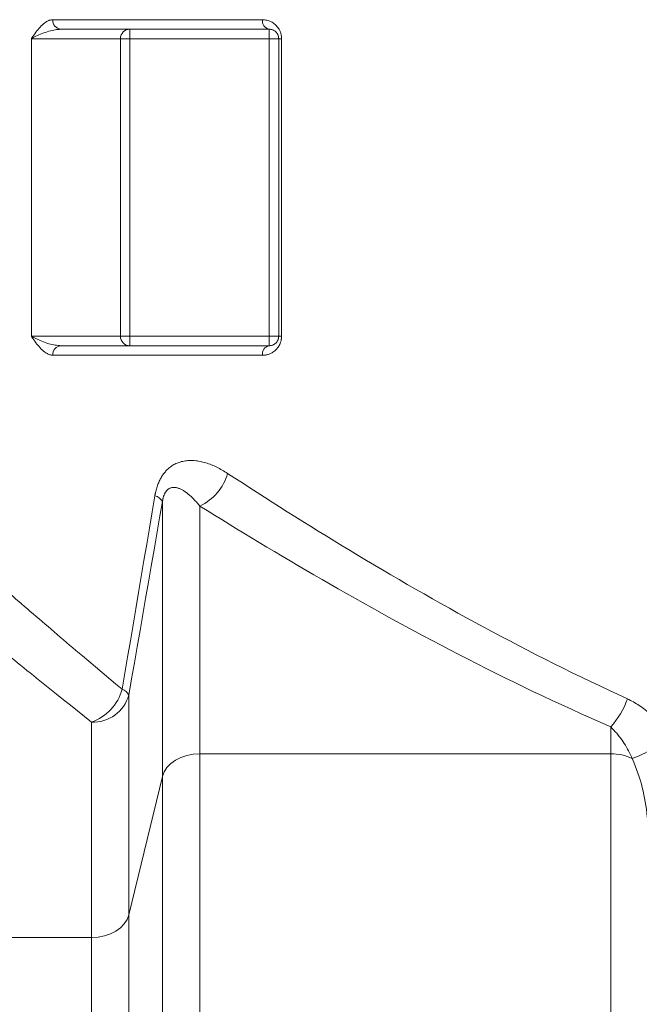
# Model space of a CAD drawing. Extents: x 193 to 943, y 26 to 526.
# Tile 223 of 256: x 398.77 to 403.67, y 117.83 to 125.6. Entities that reach past the tile are written whole.
import ezdxf

# ---------------------------------------------------------------- set-up
doc = ezdxf.new("R2010")
doc.units = 0
doc.layers.get('0').update_dxf_attribs({"lineweight": 25})
doc.layers.add('KG4_HLS_SYA', color=7, linetype='Continuous', lineweight=25)

# ---------------------------------------------------------------- blocks, each defined once
blk = doc.blocks.new('Spline-A069HWK87N', base_point=(400.7412, 123.029))
at = {"color": 0, "lineweight": -2}
for p, q in [((400.8139, 123.0854), (400.8141, 123.0864)), ((400.8141, 123.0864), (400.8144, 123.0875)), ((400.8144, 123.0875), (400.8146, 123.0886)), ((400.8146, 123.0886), (400.8148, 123.0896)), ((400.8148, 123.0896), (400.8152, 123.0919)), ((400.8152, 123.0919), (400.8155, 123.0943)), ((400.8155, 123.0943), (400.8157, 123.0967)), ((400.8157, 123.0967), (400.8159, 123.0991)), ((400.8159, 123.0991), (400.8161, 123.1015)), ((400.8161, 123.1015), (400.8162, 123.104)), ((400.7412, 123.029), (400.7469, 123.0297)), ((400.7469, 123.0297), (400.7525, 123.0305)), ((400.7525, 123.0305), (400.7582, 123.0315)), ((400.7582, 123.0315), (400.7638, 123.0329)), ((400.7638, 123.0329), (400.7694, 123.0347)), ((400.7694, 123.0347), (400.775, 123.037)), ((400.775, 123.037), (400.7786, 123.0389)), ((400.7786, 123.0389), (400.7822, 123.0411)), ((400.7822, 123.0411), (400.7858, 123.0435)), ((400.7858, 123.0435), (400.7893, 123.0463)), ((400.7893, 123.0463), (400.7928, 123.0495)), ((400.7928, 123.0495), (400.7962, 123.0529)), ((400.7962, 123.0529), (400.7984, 123.0555)), ((400.7984, 123.0555), (400.8006, 123.0582)), ((400.8006, 123.0582), (400.8028, 123.0611)), ((400.8028, 123.0611), (400.8048, 123.0642)), ((400.8048, 123.0642), (400.8068, 123.0676)), ((400.8068, 123.0676), (400.8087, 123.0712)), ((400.8087, 123.0712), (400.8095, 123.0731)), ((400.8095, 123.0731), (400.8104, 123.075)), ((400.8104, 123.075), (400.8112, 123.077)), ((400.8112, 123.077), (400.8119, 123.079)), ((400.8119, 123.079), (400.8127, 123.0812)), ((400.8127, 123.0812), (400.8133, 123.0834)), ((400.8133, 123.0834), (400.8136, 123.0844)), ((400.8136, 123.0844), (400.8139, 123.0854))]:
    blk.add_line(p, q, dxfattribs=at)
blk = doc.blocks.new('Spline-A069HWKA7N', base_point=(400.7412, 125.454))
at = {"color": 0, "lineweight": -2}
for p, q in [((400.7454, 125.5286), (400.7412, 125.529)), ((400.7496, 125.5281), (400.7454, 125.5286)), ((400.7538, 125.5275), (400.7496, 125.5281)), ((400.7579, 125.5268), (400.7538, 125.5275)), ((400.7621, 125.5259), (400.7579, 125.5268)), ((400.7663, 125.5246), (400.7621, 125.5259)), ((400.7705, 125.5231), (400.7663, 125.5246)), ((400.7748, 125.5211), (400.7705, 125.5231)), ((400.779, 125.5189), (400.7748, 125.5211)), ((400.7832, 125.5162), (400.779, 125.5189)), ((400.7873, 125.5131), (400.7832, 125.5162)), ((400.7914, 125.5097), (400.7873, 125.5131)), ((400.794, 125.5072), (400.7914, 125.5097)), ((400.7966, 125.5045), (400.794, 125.5072)), ((400.7992, 125.5016), (400.7966, 125.5045)), ((400.8017, 125.4984), (400.7992, 125.5016)), ((400.804, 125.4949), (400.8017, 125.4984)), ((400.8063, 125.4912), (400.804, 125.4949)), ((400.8077, 125.4886), (400.8063, 125.4912)), ((400.809, 125.4859), (400.8077, 125.4886)), ((400.8103, 125.4831), (400.809, 125.4859)), ((400.8115, 125.4802), (400.8103, 125.4831)), ((400.8126, 125.477), (400.8115, 125.4802)), ((400.8135, 125.4738), (400.8126, 125.477)), ((400.8139, 125.4726), (400.8135, 125.4738)), ((400.8142, 125.4714), (400.8139, 125.4726)), ((400.8145, 125.4701), (400.8142, 125.4714)), ((400.8147, 125.4689), (400.8145, 125.4701)), ((400.815, 125.4676), (400.8147, 125.4689)), ((400.8152, 125.4663), (400.815, 125.4676)), ((400.8155, 125.4643), (400.8152, 125.4663)), ((400.8157, 125.4623), (400.8155, 125.4643)), ((400.8158, 125.4602), (400.8157, 125.4623)), ((400.816, 125.4581), (400.8158, 125.4602)), ((400.8161, 125.4561), (400.816, 125.4581)), ((400.8162, 125.454), (400.8161, 125.4561))]:
    blk.add_line(p, q, dxfattribs=at)
blk = doc.blocks.new('Kreis-A069HWKM7N', base_point=(399.5662, 125.454))
at = {"color": 0, "lineweight": -2}
blk.add_ellipse((399.6412, 125.454), major_axis=(0, 0.075), ratio=1, start_param=0, end_param=1.570796, dxfattribs=at)
blk = doc.blocks.new('Kreis-A069HWKO7N', base_point=(399.5662, 123.029))
at = {"color": 0, "lineweight": -2}
blk.add_ellipse((399.6412, 123.104), major_axis=(-0.075, 0), ratio=1, start_param=0, end_param=1.570796, dxfattribs=at)
blk = doc.blocks.new('Spline-A069HYZC7N', base_point=(403.61, 119.2517))
at = {"color": 0, "lineweight": -2}
for p, q in [((403.61, 119.7684), (403.6214, 119.7397)), ((403.6214, 119.7397), (403.6326, 119.711)), ((403.6326, 119.711), (403.6436, 119.6821)), ((403.6436, 119.6821), (403.6543, 119.653)), ((403.6543, 119.653), (403.6644, 119.6237)), ((403.6644, 119.6237), (403.6739, 119.5939)), ((403.6739, 119.5939), (403.6819, 119.5668)), ((403.6819, 119.5668), (403.6892, 119.5394)), ((403.6892, 119.5394), (403.696, 119.5117)), ((403.696, 119.5117), (403.7022, 119.4837)), ((403.7022, 119.4837), (403.7078, 119.4555)), ((403.7078, 119.4555), (403.7128, 119.4271)), ((403.7128, 119.4271), (403.7174, 119.3982)), ((403.7174, 119.3982), (403.7215, 119.3691)), ((403.7215, 119.3691), (403.7252, 119.3398)), ((403.7252, 119.3398), (403.7286, 119.3105)), ((403.7286, 119.3105), (403.7318, 119.2812)), ((403.7318, 119.2812), (403.7349, 119.2517))]:
    blk.add_line(p, q, dxfattribs=at)
blk = doc.blocks.new('Kreis-A069HYZE7N', base_point=(403.4395, 119.7684))
at = {"color": 0, "lineweight": -2}
blk.add_ellipse((403.4424, 119.424), major_axis=(0.1676, 0.3444), ratio=1, start_param=0, end_param=0.46058, dxfattribs=at)
blk = doc.blocks.new('Polylinie-A069HYZM7N', base_point=(399.8975, 119.627))
at = {"color": 0, "lineweight": -2}
for p, q in [((400.0001, 119.756), (399.9631, 119.7292)), ((400.0429, 119.7778), (400.0001, 119.756)), ((400.0903, 119.7939), (400.0429, 119.7778)), ((400.1408, 119.8037), (400.0903, 119.7939)), ((400.1929, 119.807), (400.1408, 119.8037)), ((399.9331, 119.6981), (399.911, 119.6637)), ((399.9631, 119.7292), (399.9331, 119.6981)), ((399.911, 119.6637), (399.8975, 119.627))]:
    blk.add_line(p, q, dxfattribs=at)
blk = doc.blocks.new('Spline-A069HZCW7N', base_point=(398.4454, 120.3159))
at = {"color": 0, "lineweight": -2}
for p, q in [((398.4655, 121.2664), (398.4454, 121.2839)), ((398.4857, 121.2489), (398.4655, 121.2664)), ((398.506, 121.2313), (398.4857, 121.2489)), ((398.5263, 121.2137), (398.506, 121.2313)), ((398.5468, 121.1959), (398.5263, 121.2137)), ((398.5675, 121.178), (398.5468, 121.1959)), ((398.5885, 121.1599), (398.5675, 121.178)), ((398.6096, 121.1416), (398.5885, 121.1599)), ((398.631, 121.1231), (398.6096, 121.1416)), ((398.6525, 121.1045), (398.631, 121.1231)), ((398.6742, 121.0858), (398.6525, 121.1045)), ((398.6961, 121.0669), (398.6742, 121.0858)), ((398.7181, 121.0479), (398.6961, 121.0669)), ((398.7403, 121.0289), (398.7181, 121.0479)), ((398.7626, 121.0097), (398.7403, 121.0289)), ((398.785, 120.9904), (398.7626, 121.0097)), ((398.8077, 120.9709), (398.785, 120.9904)), ((398.8305, 120.9513), (398.8077, 120.9709)), ((398.8534, 120.9316), (398.8305, 120.9513)), ((398.8766, 120.9118), (398.8534, 120.9316)), ((398.8999, 120.8918), (398.8766, 120.9118)), ((398.9233, 120.8717), (398.8999, 120.8918)), ((398.947, 120.8515), (398.9233, 120.8717)), ((398.9707, 120.8311), (398.947, 120.8515)), ((398.9945, 120.8109), (398.9707, 120.8311)), ((399.0183, 120.7905), (398.9945, 120.8109)), ((399.0424, 120.77), (399.0183, 120.7905)), ((399.0666, 120.7494), (399.0424, 120.77)), ((399.0909, 120.7287), (399.0666, 120.7494)), ((399.1153, 120.7079), (399.0909, 120.7287)), ((399.14, 120.6869), (399.1153, 120.7079)), ((399.1647, 120.6659), (399.14, 120.6869)), ((399.1896, 120.6448), (399.1647, 120.6659)), ((399.2147, 120.6235), (399.1896, 120.6448)), ((399.2399, 120.6021), (399.2147, 120.6235)), ((399.2654, 120.5806), (399.2399, 120.6021)), ((399.3167, 120.5373), (399.2654, 120.5806)), ((399.3686, 120.4935), (399.3167, 120.5373)), ((399.421, 120.4494), (399.3686, 120.4935)), ((399.4738, 120.4051), (399.421, 120.4494)), ((399.5269, 120.3605), (399.4738, 120.4051)), ((399.5801, 120.3159), (399.5269, 120.3605))]:
    blk.add_line(p, q, dxfattribs=at)
blk = doc.blocks.new('Spline-A069HZCY7N', base_point=(399.58, 120.3159))
at = {"color": 0, "lineweight": -2}
for p, q in [((399.8381, 121.8444), (399.8166, 121.7169)), ((399.8166, 121.7169), (399.795, 121.5893)), ((399.795, 121.5893), (399.7735, 121.4618)), ((399.7735, 121.4618), (399.752, 121.3343)), ((399.752, 121.3343), (399.7305, 121.2068)), ((399.7305, 121.2068), (399.709, 121.0794)), ((399.709, 121.0794), (399.6875, 120.9521)), ((399.6875, 120.9521), (399.666, 120.8248)), ((399.666, 120.8248), (399.6445, 120.6975)), ((399.6445, 120.6975), (399.623, 120.5703)), ((399.623, 120.5703), (399.6015, 120.4431)), ((399.6015, 120.4431), (399.5801, 120.3159))]:
    blk.add_line(p, q, dxfattribs=at)
blk = doc.blocks.new('Spline-A069HZD07N', base_point=(399.8381, 121.8444))
at = {"color": 0, "lineweight": -2}
for p, q in [((399.9733, 122.0806), (399.9656, 122.0754)), ((399.981, 122.0854), (399.9733, 122.0806)), ((399.9889, 122.09), (399.981, 122.0854)), ((399.9968, 122.0942), (399.9889, 122.09)), ((400.0048, 122.0981), (399.9968, 122.0942)), ((400.0129, 122.1016), (400.0048, 122.0981)), ((400.021, 122.1049), (400.0129, 122.1016)), ((400.0292, 122.1078), (400.021, 122.1049)), ((400.039, 122.111), (400.0292, 122.1078)), ((400.0488, 122.1137), (400.039, 122.111)), ((400.0588, 122.1161), (400.0488, 122.1137)), ((400.0687, 122.118), (400.0588, 122.1161)), ((400.0787, 122.1197), (400.0687, 122.118)), ((400.0888, 122.1209), (400.0787, 122.1197)), ((400.0988, 122.1219), (400.0888, 122.1209)), ((400.109, 122.1225), (400.0988, 122.1219)), ((400.1191, 122.1227), (400.109, 122.1225)), ((400.1292, 122.1227), (400.1191, 122.1227)), ((400.1394, 122.1224), (400.1292, 122.1227)), ((400.1496, 122.1217), (400.1394, 122.1224)), ((400.1609, 122.1207), (400.1496, 122.1217)), ((400.1722, 122.1194), (400.1609, 122.1207)), ((400.1836, 122.1177), (400.1722, 122.1194)), ((400.1949, 122.1156), (400.1836, 122.1177)), ((400.2062, 122.1133), (400.1949, 122.1156)), ((400.2175, 122.1107), (400.2062, 122.1133)), ((400.2288, 122.1077), (400.2175, 122.1107)), ((400.2401, 122.1045), (400.2288, 122.1077)), ((400.2514, 122.101), (400.2401, 122.1045)), ((400.2626, 122.0972), (400.2514, 122.101)), ((400.2739, 122.0932), (400.2626, 122.0972)), ((400.2851, 122.0889), (400.2739, 122.0932)), ((400.2959, 122.0845), (400.2851, 122.0889)), ((400.3067, 122.0799), (400.2959, 122.0845)), ((400.3175, 122.075), (400.3067, 122.0799)), ((399.8967, 122.0032), (399.8923, 121.9962)), ((399.9013, 122.0099), (399.8967, 122.0032)), ((399.906, 122.0164), (399.9013, 122.0099)), ((399.9108, 122.0227), (399.906, 122.0164)), ((399.9157, 122.0288), (399.9108, 122.0227)), ((399.9207, 122.0347), (399.9157, 122.0288)), ((399.9258, 122.0403), (399.9207, 122.0347)), ((399.931, 122.0458), (399.9258, 122.0403)), ((399.9363, 122.0511), (399.931, 122.0458)), ((399.9434, 122.0577), (399.9363, 122.0511)), ((399.9507, 122.064), (399.9434, 122.0577)), ((399.9581, 122.0699), (399.9507, 122.064)), ((399.9656, 122.0754), (399.9581, 122.0699)), ((400.3282, 122.0699), (400.3175, 122.075)), ((400.339, 122.0646), (400.3282, 122.0699)), ((400.3496, 122.059), (400.339, 122.0646)), ((400.3603, 122.0531), (400.3496, 122.059)), ((400.3708, 122.0471), (400.3603, 122.0531)), ((400.3814, 122.0408), (400.3708, 122.0471)), ((400.3919, 122.0345), (400.3814, 122.0408)), ((400.4025, 122.028), (400.3919, 122.0345)), ((400.413, 122.0215), (400.4025, 122.028)), ((399.8585, 121.9247), (399.8555, 121.9159)), ((399.8617, 121.9334), (399.8585, 121.9247)), ((399.865, 121.9419), (399.8617, 121.9334)), ((399.8685, 121.9503), (399.865, 121.9419)), ((399.8721, 121.9585), (399.8685, 121.9503)), ((399.8759, 121.9665), (399.8721, 121.9585)), ((399.8798, 121.9743), (399.8759, 121.9665)), ((399.8838, 121.9818), (399.8798, 121.9743)), ((399.888, 121.9891), (399.8838, 121.9818)), ((399.8923, 121.9962), (399.888, 121.9891)), ((399.8389, 121.8487), (399.8381, 121.8444)), ((399.8397, 121.8529), (399.8389, 121.8487)), ((399.8405, 121.8572), (399.8397, 121.8529)), ((399.8413, 121.8614), (399.8405, 121.8572)), ((399.8421, 121.8656), (399.8413, 121.8614)), ((399.843, 121.8699), (399.8421, 121.8656)), ((399.8451, 121.8793), (399.843, 121.8699)), ((399.8475, 121.8886), (399.8451, 121.8793)), ((399.85, 121.8978), (399.8475, 121.8886)), ((399.8526, 121.9069), (399.85, 121.8978)), ((399.8555, 121.9159), (399.8526, 121.9069))]:
    blk.add_line(p, q, dxfattribs=at)
blk = doc.blocks.new('Spline-A069HZD27N', base_point=(400.413, 120.241))
at = {"color": 0, "lineweight": -2}
for p, q in [((400.471, 121.9838), (400.413, 122.0215)), ((400.5291, 121.946), (400.471, 121.9838)), ((400.5874, 121.9082), (400.5291, 121.946)), ((400.6459, 121.8704), (400.5874, 121.9082)), ((400.7049, 121.8324), (400.6459, 121.8704)), ((400.7643, 121.7944), (400.7049, 121.8324)), ((400.8239, 121.7564), (400.7643, 121.7944)), ((400.8841, 121.7183), (400.8239, 121.7564)), ((400.9447, 121.6802), (400.8841, 121.7183)), ((401.0058, 121.6419), (400.9447, 121.6802)), ((401.0674, 121.6036), (401.0058, 121.6419)), ((401.1293, 121.5652), (401.0674, 121.6036)), ((401.1917, 121.5268), (401.1293, 121.5652)), ((401.2544, 121.4884), (401.1917, 121.5268)), ((401.3175, 121.4499), (401.2544, 121.4884)), ((401.381, 121.4114), (401.3175, 121.4499)), ((401.445, 121.3729), (401.381, 121.4114)), ((401.5093, 121.3344), (401.445, 121.3729)), ((401.5731, 121.2965), (401.5093, 121.3344)), ((401.6374, 121.2585), (401.5731, 121.2965)), ((401.702, 121.2206), (401.6374, 121.2585)), ((401.767, 121.1827), (401.702, 121.2206)), ((401.8324, 121.1448), (401.767, 121.1827)), ((401.8982, 121.1069), (401.8324, 121.1448)), ((401.9644, 121.0691), (401.8982, 121.1069)), ((402.031, 121.0313), (401.9644, 121.0691)), ((402.0979, 120.9936), (402.031, 121.0313)), ((402.1653, 120.956), (402.0979, 120.9936)), ((402.233, 120.9185), (402.1653, 120.956)), ((402.3012, 120.881), (402.233, 120.9185)), ((402.3687, 120.8442), (402.3012, 120.881)), ((402.4366, 120.8075), (402.3687, 120.8442)), ((402.5049, 120.7708), (402.4366, 120.8075)), ((402.5736, 120.7343), (402.5049, 120.7708)), ((402.6426, 120.6979), (402.5736, 120.7343)), ((402.7119, 120.6616), (402.6426, 120.6979)), ((402.7816, 120.6255), (402.7119, 120.6616)), ((402.8517, 120.5895), (402.7816, 120.6255)), ((402.9222, 120.5536), (402.8517, 120.5895)), ((402.993, 120.518), (402.9222, 120.5536)), ((403.0643, 120.4825), (402.993, 120.518)), ((403.1361, 120.4473), (403.0643, 120.4825)), ((403.208, 120.4126), (403.1361, 120.4473)), ((403.2802, 120.378), (403.208, 120.4126)), ((403.3528, 120.3436), (403.2802, 120.378)), ((403.4256, 120.3093), (403.3528, 120.3436)), ((403.4985, 120.2752), (403.4256, 120.3093)), ((403.5716, 120.241), (403.4985, 120.2752))]:
    blk.add_line(p, q, dxfattribs=at)
blk = doc.blocks.new('Spline-A069HZD47N', base_point=(403.5716, 119.9476))
at = {"color": 0, "lineweight": -2}
for p, q in [((403.5836, 120.2349), (403.5716, 120.241)), ((403.5956, 120.2288), (403.5836, 120.2349)), ((403.6075, 120.2225), (403.5956, 120.2288)), ((403.6194, 120.2161), (403.6075, 120.2225)), ((403.6312, 120.2095), (403.6194, 120.2161)), ((403.6428, 120.2026), (403.6312, 120.2095)), ((403.6542, 120.1955), (403.6428, 120.2026)), ((403.6654, 120.188), (403.6542, 120.1955)), ((403.6765, 120.1804), (403.6654, 120.188)), ((403.6875, 120.1724), (403.6765, 120.1804)), ((403.6983, 120.1643), (403.6875, 120.1724)), ((403.7091, 120.156), (403.6983, 120.1643)), ((403.7275, 120.141), (403.7091, 120.156)), ((403.7456, 120.1256), (403.7275, 120.141)), ((403.7633, 120.1096), (403.7456, 120.1256)), ((403.7806, 120.0931), (403.7633, 120.1096)), ((403.7975, 120.0761), (403.7806, 120.0931)), ((403.8139, 120.0585), (403.7975, 120.0761)), ((403.8296, 120.0408), (403.8139, 120.0585)), ((403.8448, 120.0227), (403.8296, 120.0408)), ((403.8597, 120.0042), (403.8448, 120.0227)), ((403.8744, 119.9855), (403.8597, 120.0042)), ((403.8889, 119.9666), (403.8744, 119.9855)), ((403.9034, 119.9476), (403.8889, 119.9666))]:
    blk.add_line(p, q, dxfattribs=at)
blk = doc.blocks.new('Spline-A069HZDM7N', base_point=(400.6881, 122.954))
at = {"color": 0, "lineweight": -2}
for p, q in [((400.8382, 123.0895), (400.8377, 123.0848)), ((400.8386, 123.0943), (400.8382, 123.0895)), ((400.8389, 123.0991), (400.8386, 123.0943)), ((400.8392, 123.104), (400.8389, 123.0991)), ((400.8081, 123.0129), (400.8035, 123.0072)), ((400.8124, 123.0188), (400.8081, 123.0129)), ((400.8165, 123.025), (400.8124, 123.0188)), ((400.8204, 123.0316), (400.8165, 123.025)), ((400.824, 123.0385), (400.8204, 123.0316)), ((400.8267, 123.0442), (400.824, 123.0385)), ((400.8292, 123.0501), (400.8267, 123.0442)), ((400.8314, 123.0562), (400.8292, 123.0501)), ((400.8334, 123.0625), (400.8314, 123.0562)), ((400.8351, 123.0688), (400.8334, 123.0625)), ((400.8364, 123.0753), (400.8351, 123.0688)), ((400.8371, 123.08), (400.8364, 123.0753)), ((400.8377, 123.0848), (400.8371, 123.08)), ((400.694, 122.9544), (400.6881, 122.954)), ((400.6998, 122.9548), (400.694, 122.9544)), ((400.7057, 122.9553), (400.6998, 122.9548)), ((400.7115, 122.956), (400.7057, 122.9553)), ((400.7173, 122.9569), (400.7115, 122.956)), ((400.7231, 122.958), (400.7173, 122.9569)), ((400.7287, 122.9594), (400.7231, 122.958)), ((400.7343, 122.961), (400.7287, 122.9594)), ((400.7398, 122.9629), (400.7343, 122.961)), ((400.7453, 122.9651), (400.7398, 122.9629)), ((400.7508, 122.9675), (400.7453, 122.9651)), ((400.7562, 122.9701), (400.7508, 122.9675)), ((400.7638, 122.9742), (400.7562, 122.9701)), ((400.7712, 122.9787), (400.7638, 122.9742)), ((400.7784, 122.9837), (400.7712, 122.9787)), ((400.7855, 122.9893), (400.7784, 122.9837)), ((400.7923, 122.9953), (400.7855, 122.9893)), ((400.7988, 123.0019), (400.7923, 122.9953)), ((400.8035, 123.0072), (400.7988, 123.0019))]:
    blk.add_line(p, q, dxfattribs=at)
blk = doc.blocks.new('Spline-A069HZDO7N', base_point=(398.8622, 122.954))
at = {"color": 0, "lineweight": -2}
for p, q in [((398.8622, 123.104), (398.8622, 123.1039)), ((398.8622, 123.1039), (398.8623, 123.1039)), ((398.8623, 123.1039), (398.8623, 123.1038)), ((398.8623, 123.1038), (398.8623, 123.1037)), ((398.8623, 123.1037), (398.8624, 123.1037)), ((398.8624, 123.1037), (398.8624, 123.1036)), ((398.8624, 123.1036), (398.8643, 123.1009)), ((398.8643, 123.1009), (398.8662, 123.0981)), ((398.8662, 123.0981), (398.8682, 123.0953)), ((398.8682, 123.0953), (398.8701, 123.0926)), ((398.8701, 123.0926), (398.872, 123.0898)), ((398.872, 123.0898), (398.8739, 123.0871)), ((398.8739, 123.0871), (398.882, 123.0757)), ((398.882, 123.0757), (398.89, 123.0645)), ((398.89, 123.0645), (398.8982, 123.0534)), ((398.8982, 123.0534), (398.9064, 123.0426)), ((398.9064, 123.0426), (398.9148, 123.0321)), ((398.9148, 123.0321), (398.9233, 123.0219)), ((398.9233, 123.0219), (398.9319, 123.0122)), ((398.9319, 123.0122), (398.9407, 123.003)), ((398.9407, 123.003), (398.9496, 122.9943)), ((398.9496, 122.9943), (398.9587, 122.9863)), ((398.9587, 122.9863), (398.9679, 122.9789)), ((398.9679, 122.9789), (398.9773, 122.9722)), ((398.9773, 122.9722), (398.9817, 122.9694)), ((398.9817, 122.9694), (398.9861, 122.9669)), ((398.9861, 122.9669), (398.9905, 122.9645)), ((398.9905, 122.9645), (398.9949, 122.9624)), ((398.9949, 122.9624), (398.9994, 122.9605)), ((398.9994, 122.9605), (399.0039, 122.9589)), ((399.0039, 122.9589), (399.0084, 122.9576)), ((399.0084, 122.9576), (399.013, 122.9566)), ((399.013, 122.9566), (399.0175, 122.9557)), ((399.0175, 122.9557), (399.0221, 122.9551)), ((399.0221, 122.9551), (399.0267, 122.9545)), ((399.0267, 122.9545), (399.0313, 122.954))]:
    blk.add_line(p, q, dxfattribs=at)
blk = doc.blocks.new('Spline-A069HZDQ7N', base_point=(398.8622, 125.454))
at = {"color": 0, "lineweight": -2}
for p, q in [((398.9679, 125.579), (398.9587, 125.5716)), ((398.9773, 125.5857), (398.9679, 125.579)), ((398.9817, 125.5885), (398.9773, 125.5857)), ((398.9861, 125.5911), (398.9817, 125.5885)), ((398.9905, 125.5934), (398.9861, 125.5911)), ((398.9949, 125.5956), (398.9905, 125.5934)), ((398.9994, 125.5974), (398.9949, 125.5956)), ((399.0039, 125.599), (398.9994, 125.5974)), ((399.0084, 125.6003), (399.0039, 125.599)), ((399.013, 125.6014), (399.0084, 125.6003)), ((399.0175, 125.6022), (399.013, 125.6014)), ((399.0221, 125.6029), (399.0175, 125.6022)), ((399.0267, 125.6034), (399.0221, 125.6029)), ((399.0313, 125.604), (399.0267, 125.6034)), ((398.8982, 125.5045), (398.89, 125.4935)), ((398.9064, 125.5153), (398.8982, 125.5045)), ((398.9148, 125.5259), (398.9064, 125.5153)), ((398.9233, 125.536), (398.9148, 125.5259)), ((398.9319, 125.5457), (398.9233, 125.536)), ((398.9407, 125.5549), (398.9319, 125.5457)), ((398.9496, 125.5636), (398.9407, 125.5549)), ((398.9587, 125.5716), (398.9496, 125.5636)), ((398.8623, 125.4541), (398.8622, 125.454)), ((398.8622, 125.454), (398.8622, 125.454)), ((398.8624, 125.4542), (398.8623, 125.4542)), ((398.8623, 125.4542), (398.8623, 125.4541)), ((398.8623, 125.4541), (398.8623, 125.4541)), ((398.8643, 125.457), (398.8624, 125.4543)), ((398.8624, 125.4543), (398.8624, 125.4542)), ((398.8662, 125.4598), (398.8643, 125.457)), ((398.8682, 125.4626), (398.8662, 125.4598)), ((398.8701, 125.4653), (398.8682, 125.4626)), ((398.872, 125.4681), (398.8701, 125.4653)), ((398.8739, 125.4709), (398.872, 125.4681)), ((398.882, 125.4822), (398.8739, 125.4709)), ((398.89, 125.4935), (398.882, 125.4822))]:
    blk.add_line(p, q, dxfattribs=at)
blk = doc.blocks.new('Spline-A069HZDS7N', base_point=(400.6881, 125.454))
at = {"color": 0, "lineweight": -2}
for p, q in [((400.6881, 125.604), (400.6966, 125.6031)), ((400.6966, 125.6031), (400.7051, 125.6022)), ((400.7051, 125.6022), (400.7135, 125.6011)), ((400.7135, 125.6011), (400.7219, 125.5996)), ((400.7219, 125.5996), (400.7303, 125.5977)), ((400.7303, 125.5977), (400.7386, 125.5953)), ((400.7386, 125.5953), (400.7475, 125.5921)), ((400.7475, 125.5921), (400.7562, 125.5881)), ((400.7562, 125.5881), (400.7648, 125.5835)), ((400.7648, 125.5835), (400.7732, 125.5781)), ((400.7732, 125.5781), (400.7813, 125.5721)), ((400.7813, 125.5721), (400.7892, 125.5654)), ((400.7892, 125.5654), (400.7948, 125.5601)), ((400.7948, 125.5601), (400.8001, 125.5545)), ((400.8001, 125.5545), (400.8053, 125.5485)), ((400.8053, 125.5485), (400.8102, 125.5422)), ((400.8102, 125.5422), (400.8149, 125.5355)), ((400.8149, 125.5355), (400.8193, 125.5283)), ((400.8193, 125.5283), (400.8223, 125.523)), ((400.8223, 125.523), (400.8251, 125.5175)), ((400.8251, 125.5175), (400.8277, 125.5117)), ((400.8277, 125.5117), (400.83, 125.5059)), ((400.83, 125.5059), (400.8321, 125.4998)), ((400.8321, 125.4998), (400.8338, 125.4936)), ((400.8338, 125.4936), (400.8352, 125.4872)), ((400.8352, 125.4872), (400.8364, 125.4807)), ((400.8364, 125.4807), (400.8373, 125.4741)), ((400.8373, 125.4741), (400.838, 125.4674)), ((400.838, 125.4674), (400.8386, 125.4607)), ((400.8386, 125.4607), (400.8392, 125.454))]:
    blk.add_line(p, q, dxfattribs=at)
blk = doc.blocks.new('Polylinie-A069HZE27N', base_point=(399.3368, 118.3549))
at = {"color": 0, "lineweight": -2}
for p, q in [((399.6323, 118.5349), (399.6187, 118.4982)), ((399.5666, 118.4327), (399.5297, 118.4058)), ((399.5966, 118.4638), (399.5666, 118.4327)), ((399.6187, 118.4982), (399.5966, 118.4638)), ((399.3889, 118.3582), (399.3368, 118.3549)), ((399.4394, 118.368), (399.3889, 118.3582)), ((399.4868, 118.384), (399.4394, 118.368)), ((399.5297, 118.4058), (399.4868, 118.384))]:
    blk.add_line(p, q, dxfattribs=at)
blk = doc.blocks.new('Kreis-A069HZEU7N', base_point=(403.61, 119.7684))
at = {"color": 0, "lineweight": -2}
blk.add_ellipse((403.2889, 120.6238), major_axis=(0.3211, -0.8554), ratio=1, start_param=0, end_param=0.378523, dxfattribs=at)
blk = doc.blocks.new('Spline-A069HZF87N', base_point=(399.8975, 121.7632))
at = {"color": 0, "lineweight": -2}
for p, q in [((399.9074, 121.8408), (399.9085, 121.8438)), ((399.9085, 121.8438), (399.9096, 121.8468)), ((399.9096, 121.8468), (399.9107, 121.8496)), ((399.9107, 121.8496), (399.912, 121.8527)), ((399.912, 121.8527), (399.9133, 121.8558)), ((399.9133, 121.8558), (399.9146, 121.8587)), ((399.9146, 121.8587), (399.916, 121.8615)), ((399.916, 121.8615), (399.9175, 121.8643)), ((399.9175, 121.8643), (399.9189, 121.867)), ((399.9189, 121.867), (399.9204, 121.8694)), ((399.9204, 121.8694), (399.9218, 121.8718)), ((399.9218, 121.8718), (399.9233, 121.8741)), ((399.9233, 121.8741), (399.9248, 121.8763)), ((399.9248, 121.8763), (399.9263, 121.8785)), ((399.9263, 121.8785), (399.9279, 121.8805)), ((399.9279, 121.8805), (399.9295, 121.8825)), ((399.9295, 121.8825), (399.9312, 121.8844)), ((399.9312, 121.8844), (399.9328, 121.8863)), ((399.9328, 121.8863), (399.9345, 121.888)), ((399.9345, 121.888), (399.9361, 121.8897)), ((399.9361, 121.8897), (399.9378, 121.8913)), ((399.9378, 121.8913), (399.9395, 121.8928)), ((399.9395, 121.8928), (399.9412, 121.8942)), ((399.9412, 121.8942), (399.9429, 121.8955)), ((399.9429, 121.8955), (399.9446, 121.8967)), ((399.9446, 121.8967), (399.9462, 121.8979)), ((399.9462, 121.8979), (399.9479, 121.899)), ((399.9479, 121.899), (399.9519, 121.9014)), ((399.9519, 121.9014), (399.9558, 121.9034)), ((399.9558, 121.9034), (399.9598, 121.9051)), ((399.9598, 121.9051), (399.9638, 121.9066)), ((399.9638, 121.9066), (399.9677, 121.9077)), ((399.9677, 121.9077), (399.9716, 121.9087)), ((399.9716, 121.9087), (399.9757, 121.9094)), ((399.9757, 121.9094), (399.9797, 121.9099)), ((399.9797, 121.9099), (399.9837, 121.9102)), ((399.9837, 121.9102), (399.9877, 121.9103)), ((399.9877, 121.9103), (399.9917, 121.9102)), ((399.9917, 121.9102), (399.9957, 121.9099)), ((399.9957, 121.9099), (400.001, 121.9093)), ((400.001, 121.9093), (400.0062, 121.9085)), ((400.0062, 121.9085), (400.0115, 121.9074)), ((400.0115, 121.9074), (400.0166, 121.906)), ((400.0166, 121.906), (400.0218, 121.9045)), ((400.0218, 121.9045), (400.0269, 121.9027)), ((400.0269, 121.9027), (400.0321, 121.9008)), ((400.0321, 121.9008), (400.0373, 121.8986)), ((400.0373, 121.8986), (400.0424, 121.8963)), ((400.0424, 121.8963), (400.0475, 121.8938)), ((400.0475, 121.8938), (400.0525, 121.8912)), ((400.0525, 121.8912), (400.0576, 121.8884)), ((400.0576, 121.8884), (400.0635, 121.8849)), ((400.0635, 121.8849), (400.0694, 121.8813)), ((400.0694, 121.8813), (400.0752, 121.8774)), ((400.0752, 121.8774), (400.0811, 121.8734)), ((400.0811, 121.8734), (400.0869, 121.8692)), ((400.0869, 121.8692), (400.0926, 121.8649)), ((400.0926, 121.8649), (400.0984, 121.8604)), ((400.0984, 121.8604), (400.1041, 121.8557)), ((400.1041, 121.8557), (400.1098, 121.8509)), ((400.1098, 121.8509), (400.1155, 121.8459)), ((400.1155, 121.8459), (400.1211, 121.8409)), ((399.8975, 121.7987), (399.8979, 121.801)), ((399.8979, 121.801), (399.8983, 121.8034)), ((399.8983, 121.8034), (399.8987, 121.8058)), ((399.8987, 121.8058), (399.8991, 121.8082)), ((399.8991, 121.8082), (399.8996, 121.8105)), ((399.8996, 121.8105), (399.9, 121.8129)), ((399.9, 121.8129), (399.9007, 121.8161)), ((399.9007, 121.8161), (399.9014, 121.8192)), ((399.9014, 121.8192), (399.9021, 121.8224)), ((399.9021, 121.8224), (399.9029, 121.8255)), ((399.9029, 121.8255), (399.9037, 121.8285)), ((399.9037, 121.8285), (399.9046, 121.8316)), ((399.9046, 121.8316), (399.9055, 121.8347)), ((399.9055, 121.8347), (399.9064, 121.8378)), ((399.9064, 121.8378), (399.9074, 121.8408)), ((400.1211, 121.8409), (400.1268, 121.8357)), ((400.1268, 121.8357), (400.1324, 121.8303)), ((400.1324, 121.8303), (400.1381, 121.8248)), ((400.1381, 121.8248), (400.1437, 121.8192)), ((400.1437, 121.8192), (400.1493, 121.8134)), ((400.1493, 121.8134), (400.1548, 121.8075)), ((400.1548, 121.8075), (400.1603, 121.8015)), ((400.1603, 121.8015), (400.1658, 121.7953)), ((400.1658, 121.7953), (400.1713, 121.789)), ((400.1713, 121.789), (400.1767, 121.7826)), ((400.1767, 121.7826), (400.1821, 121.7762)), ((400.1821, 121.7762), (400.1875, 121.7697)), ((400.1875, 121.7697), (400.1929, 121.7632))]:
    blk.add_line(p, q, dxfattribs=at)
blk = doc.blocks.new('Spline-A069HZFA7N', base_point=(400.1929, 120.0188))
at = {"color": 0, "lineweight": -2}
for p, q in [((400.1929, 121.7632), (400.2506, 121.7274)), ((400.2506, 121.7274), (400.3084, 121.6917)), ((400.3084, 121.6917), (400.3663, 121.6558)), ((400.3663, 121.6558), (400.4245, 121.62)), ((400.4245, 121.62), (400.483, 121.584)), ((400.483, 121.584), (400.542, 121.548)), ((400.542, 121.548), (400.6014, 121.5119)), ((400.6014, 121.5119), (400.6614, 121.4757)), ((400.6614, 121.4757), (400.7218, 121.4393)), ((400.7218, 121.4393), (400.7827, 121.403)), ((400.7827, 121.403), (400.844, 121.3665)), ((400.844, 121.3665), (400.9057, 121.33)), ((400.9057, 121.33), (400.9683, 121.2932)), ((400.9683, 121.2932), (401.0314, 121.2563)), ((401.0314, 121.2563), (401.0948, 121.2194)), ((401.0948, 121.2194), (401.1586, 121.1824)), ((401.1586, 121.1824), (401.2228, 121.1455)), ((401.2228, 121.1455), (401.2874, 121.1085)), ((401.2874, 121.1085), (401.3524, 121.0716)), ((401.3524, 121.0716), (401.4178, 121.0346)), ((401.4178, 121.0346), (401.4835, 120.9977)), ((401.4835, 120.9977), (401.5497, 120.9608)), ((401.5497, 120.9608), (401.6163, 120.9239)), ((401.6163, 120.9239), (401.6832, 120.887)), ((401.6832, 120.887), (401.7515, 120.8497)), ((401.7515, 120.8497), (401.8202, 120.8124)), ((401.8202, 120.8124), (401.8893, 120.7752)), ((401.8893, 120.7752), (401.9588, 120.7381)), ((401.9588, 120.7381), (402.0287, 120.701)), ((402.0287, 120.701), (402.0989, 120.664)), ((402.0989, 120.664), (402.1696, 120.6271)), ((402.1696, 120.6271), (402.2407, 120.5904)), ((402.2407, 120.5904), (402.3121, 120.5537)), ((402.3121, 120.5537), (402.384, 120.5172)), ((402.384, 120.5172), (402.4562, 120.4807)), ((402.4562, 120.4807), (402.5287, 120.4444)), ((402.5287, 120.4444), (402.6023, 120.4079)), ((402.6023, 120.4079), (402.6762, 120.3716)), ((402.6762, 120.3716), (402.7505, 120.3354)), ((402.7505, 120.3354), (402.8253, 120.2995)), ((402.8253, 120.2995), (402.9005, 120.2638)), ((402.9005, 120.2638), (402.9762, 120.2283)), ((402.9762, 120.2283), (403.0526, 120.193)), ((403.0526, 120.193), (403.1295, 120.1579)), ((403.1295, 120.1579), (403.2067, 120.1229)), ((403.2067, 120.1229), (403.2842, 120.0882)), ((403.2842, 120.0882), (403.3618, 120.0535)), ((403.3618, 120.0535), (403.4395, 120.0188))]:
    blk.add_line(p, q, dxfattribs=at)
blk = doc.blocks.new('Spline-A069HZFG7N', base_point=(403.4395, 119.7684))
at = {"color": 0, "lineweight": -2}
for p, q in [((403.4395, 120.0188), (403.4517, 120.0064)), ((403.4517, 120.0064), (403.4638, 119.9939)), ((403.4638, 119.9939), (403.4758, 119.9813)), ((403.4758, 119.9813), (403.4875, 119.9684)), ((403.4875, 119.9684), (403.499, 119.9551)), ((403.499, 119.9551), (403.5101, 119.9414)), ((403.5101, 119.9414), (403.5199, 119.9286)), ((403.5199, 119.9286), (403.5293, 119.9153)), ((403.5293, 119.9153), (403.5384, 119.9017)), ((403.5384, 119.9017), (403.5472, 119.8878)), ((403.5472, 119.8878), (403.5557, 119.8736)), ((403.5557, 119.8736), (403.564, 119.8591)), ((403.564, 119.8591), (403.572, 119.8443)), ((403.572, 119.8443), (403.5799, 119.8293)), ((403.5799, 119.8293), (403.5876, 119.8142)), ((403.5876, 119.8142), (403.5951, 119.799)), ((403.5951, 119.799), (403.6026, 119.7837)), ((403.6026, 119.7837), (403.61, 119.7684))]:
    blk.add_line(p, q, dxfattribs=at)
blk = doc.blocks.new('Kreis-A069HZGC7N', base_point=(403.4395, 120.0188))
at = {"color": 0, "lineweight": -2}
blk.add_ellipse((402.9759, 120.4448), major_axis=(0.4636, -0.426), ratio=1, start_param=0, end_param=0.413518, dxfattribs=at)
blk = doc.blocks.new('Spline-A069HZGG7N', base_point=(399.6323, 120.271))
at = {"color": 0, "lineweight": -2}
for p, q in [((399.8754, 121.6711), (399.8975, 121.7987)), ((399.8532, 121.5436), (399.8754, 121.6711)), ((399.8311, 121.4162), (399.8532, 121.5436)), ((399.809, 121.2887), (399.8311, 121.4162)), ((399.7868, 121.1613), (399.809, 121.2887)), ((399.7647, 121.034), (399.7868, 121.1613)), ((399.7426, 120.9067), (399.7647, 121.034)), ((399.7206, 120.7795), (399.7426, 120.9067)), ((399.6985, 120.6523), (399.7206, 120.7795)), ((399.6764, 120.5252), (399.6985, 120.6523)), ((399.6543, 120.3981), (399.6764, 120.5252)), ((399.6323, 120.271), (399.6543, 120.3981))]:
    blk.add_line(p, q, dxfattribs=at)
blk = doc.blocks.new('Kreis-A069HZGK7N', base_point=(400.1929, 121.7632))
at = {"color": 0, "lineweight": -2}
blk.add_ellipse((400.0213, 122.1322), major_axis=(0.1716, -0.3691), ratio=1, start_param=0, end_param=0.859961, dxfattribs=at)
blk = doc.blocks.new('Kreis-A069HZJ67N', base_point=(399.3368, 120.0568))
at = {"color": 0, "lineweight": -2}
blk.add_ellipse((399.3516, 120.3478), major_axis=(-0.0148, -0.2906), ratio=1, start_param=0, end_param=1.354625, dxfattribs=at)
blk = doc.blocks.new('Spline-A069HZJ87N', base_point=(398.1706, 120.0572))
at = {"color": 0, "lineweight": -2}
for p, q in [((398.1706, 121.0025), (398.1909, 120.9857)), ((398.1909, 120.9857), (398.2113, 120.9689)), ((398.2113, 120.9689), (398.2318, 120.9521)), ((398.2318, 120.9521), (398.2523, 120.9351)), ((398.2523, 120.9351), (398.273, 120.9181)), ((398.273, 120.9181), (398.2939, 120.9009)), ((398.2939, 120.9009), (398.3151, 120.8835)), ((398.3151, 120.8835), (398.3365, 120.8659)), ((398.3365, 120.8659), (398.3581, 120.8482)), ((398.3581, 120.8482), (398.3799, 120.8303)), ((398.3799, 120.8303), (398.4019, 120.8123)), ((398.4019, 120.8123), (398.424, 120.7941)), ((398.424, 120.7941), (398.4463, 120.7758)), ((398.4463, 120.7758), (398.4688, 120.7574)), ((398.4688, 120.7574), (398.4914, 120.7389)), ((398.4914, 120.7389), (398.5142, 120.7203)), ((398.5142, 120.7203), (398.5372, 120.7016)), ((398.5372, 120.7016), (398.5603, 120.6827)), ((398.5603, 120.6827), (398.5838, 120.6635)), ((398.5838, 120.6635), (398.6074, 120.6443)), ((398.6074, 120.6443), (398.6312, 120.6249)), ((398.6312, 120.6249), (398.6552, 120.6054)), ((398.6552, 120.6054), (398.6793, 120.5858)), ((398.6793, 120.5858), (398.7036, 120.566)), ((398.7036, 120.566), (398.7281, 120.5462)), ((398.7281, 120.5462), (398.7527, 120.5262)), ((398.7527, 120.5262), (398.7775, 120.5061)), ((398.7775, 120.5061), (398.8024, 120.4859)), ((398.8024, 120.4859), (398.8275, 120.4656)), ((398.8275, 120.4656), (398.8527, 120.4452)), ((398.8527, 120.4452), (398.8783, 120.4246)), ((398.8783, 120.4246), (398.9039, 120.4038)), ((398.9039, 120.4038), (398.9298, 120.383)), ((398.9298, 120.383), (398.9558, 120.362)), ((398.9558, 120.362), (398.982, 120.341)), ((398.982, 120.341), (399.0084, 120.3197)), ((399.0084, 120.3197), (399.0619, 120.2768)), ((399.0619, 120.2768), (399.116, 120.2334)), ((399.116, 120.2334), (399.1708, 120.1897)), ((399.1708, 120.1897), (399.2259, 120.1457)), ((399.2259, 120.1457), (399.2813, 120.1015)), ((399.2813, 120.1015), (399.3368, 120.0572))]:
    blk.add_line(p, q, dxfattribs=at)
blk = doc.blocks.new('Kreis-A069HZJY7N', base_point=(400.6875, 122.954))
at = {"color": 0, "lineweight": -2}
blk.add_ellipse((400.7544, 122.9633), major_axis=(-0.0132, 0.0656), ratio=1, start_param=0, end_param=1.512332, dxfattribs=at)
blk = doc.blocks.new('Kreis-A069HZK07N', base_point=(400.6874, 125.529))
at = {"color": 0, "lineweight": -2}
blk.add_ellipse((400.7544, 125.5946), major_axis=(-0.0663, 0.0094), ratio=1, start_param=0, end_param=1.512332, dxfattribs=at)
blk = doc.blocks.new('Kreis-A069HZK27N', base_point=(399.0311, 122.954))
at = {"color": 0, "lineweight": -2}
blk.add_ellipse((399.1015, 122.9588), major_axis=(-0.0056, 0.0702), ratio=1, start_param=0, end_param=1.559761, dxfattribs=at)
blk = doc.blocks.new('Kreis-A069HZK47N', base_point=(399.0312, 125.529))
at = {"color": 0, "lineweight": -2}
blk.add_ellipse((399.1015, 125.5991), major_axis=(-0.0702, 0.0048), ratio=1, start_param=0, end_param=1.559761, dxfattribs=at)
blk = doc.blocks.new('Kreis-A069HZK87N', base_point=(399.8381, 121.7987))
at = {"color": 0, "lineweight": -2}
blk.add_ellipse((399.8099, 121.7464), major_axis=(0.0876, 0.0523), ratio=1, start_param=0, end_param=0.75281, dxfattribs=at)
blk = doc.blocks.new('Kreis-A069HZL87N', base_point=(399.58, 120.271))
at = {"color": 0, "lineweight": -2}
blk.add_ellipse((399.55, 120.2282), major_axis=(0.0822, 0.0428), ratio=1, start_param=0, end_param=0.761264, dxfattribs=at)
blk = doc.blocks.new('Kreis-A069HZLI7N', base_point=(399.3368, 120.0572))
at = {"color": 0, "lineweight": -2}
blk.add_ellipse((399.2087, 120.4214), major_axis=(0.1281, -0.3642), ratio=1, start_param=0, end_param=0.955685, dxfattribs=at)
blk = doc.blocks.new('Spline-A069HZNM7N', base_point=(398.8622, 123.029))
at = {"color": 0, "lineweight": -2}
for p, q in [((398.8622, 123.104), (398.8622, 123.1039)), ((398.8622, 123.1039), (398.8623, 123.1039)), ((398.8623, 123.1039), (398.8623, 123.1039)), ((398.8623, 123.1039), (398.8624, 123.1038)), ((398.8624, 123.1038), (398.8624, 123.1038)), ((398.8624, 123.1038), (398.8625, 123.1038)), ((398.8625, 123.1038), (398.8626, 123.1037)), ((398.8626, 123.1037), (398.8626, 123.1037)), ((398.8626, 123.1037), (398.8627, 123.1036)), ((398.8627, 123.1036), (398.8628, 123.1036)), ((398.8628, 123.1036), (398.8629, 123.1036)), ((398.8629, 123.1036), (398.863, 123.1035)), ((398.863, 123.1035), (398.8634, 123.1033)), ((398.8634, 123.1033), (398.8638, 123.103)), ((398.8638, 123.103), (398.8643, 123.1028)), ((398.8643, 123.1028), (398.8647, 123.1025)), ((398.8647, 123.1025), (398.8652, 123.1022)), ((398.8652, 123.1022), (398.8656, 123.102)), ((398.8656, 123.102), (398.8675, 123.1009)), ((398.8675, 123.1009), (398.8694, 123.0998)), ((398.8694, 123.0998), (398.8714, 123.0987)), ((398.8714, 123.0987), (398.8734, 123.0977)), ((398.8734, 123.0977), (398.8754, 123.0966)), ((398.8754, 123.0966), (398.8774, 123.0955)), ((398.8774, 123.0955), (398.8875, 123.0903)), ((398.8875, 123.0903), (398.8981, 123.0851)), ((398.8981, 123.0851), (398.9092, 123.0799)), ((398.9092, 123.0799), (398.9208, 123.0748)), ((398.9208, 123.0748), (398.9327, 123.0697)), ((398.9327, 123.0697), (398.9451, 123.0647)), ((398.9451, 123.0647), (398.9581, 123.0595)), ((398.9581, 123.0595), (398.9715, 123.0545)), ((398.9715, 123.0545), (398.9852, 123.0498)), ((398.9852, 123.0498), (398.9993, 123.0454)), ((398.9993, 123.0454), (399.0136, 123.0415)), ((399.0136, 123.0415), (399.0282, 123.0381)), ((399.0282, 123.0381), (399.0393, 123.036)), ((399.0393, 123.036), (399.0505, 123.0342)), ((399.0505, 123.0342), (399.0618, 123.0327)), ((399.0618, 123.0327), (399.0731, 123.0313)), ((399.0731, 123.0313), (399.0845, 123.0301)), ((399.0845, 123.0301), (399.0959, 123.029))]:
    blk.add_line(p, q, dxfattribs=at)
blk = doc.blocks.new('Spline-A069HZNO7N', base_point=(398.8622, 125.454))
at = {"color": 0, "lineweight": -2}
for p, q in [((398.9596, 125.4989), (398.9468, 125.4939)), ((398.9727, 125.5038), (398.9596, 125.4989)), ((398.9862, 125.5084), (398.9727, 125.5038)), ((398.9999, 125.5127), (398.9862, 125.5084)), ((399.014, 125.5165), (398.9999, 125.5127)), ((399.0282, 125.5198), (399.014, 125.5165)), ((399.0393, 125.5219), (399.0282, 125.5198)), ((399.0505, 125.5237), (399.0393, 125.5219)), ((399.0618, 125.5253), (399.0505, 125.5237)), ((399.0731, 125.5266), (399.0618, 125.5253)), ((399.0845, 125.5278), (399.0731, 125.5266)), ((399.0959, 125.529), (399.0845, 125.5278)), ((398.8623, 125.454), (398.8622, 125.454)), ((398.8622, 125.454), (398.8622, 125.454)), ((398.8624, 125.4541), (398.8623, 125.454)), ((398.8623, 125.454), (398.8623, 125.454)), ((398.8625, 125.4541), (398.8624, 125.4541)), ((398.8624, 125.4541), (398.8624, 125.4541)), ((398.8626, 125.4542), (398.8625, 125.4541)), ((398.8627, 125.4543), (398.8626, 125.4542)), ((398.8626, 125.4542), (398.8626, 125.4542)), ((398.8628, 125.4543), (398.8627, 125.4543)), ((398.8629, 125.4544), (398.8628, 125.4543)), ((398.863, 125.4544), (398.8629, 125.4544)), ((398.8634, 125.4547), (398.863, 125.4544)), ((398.8638, 125.4549), (398.8634, 125.4547)), ((398.8643, 125.4552), (398.8638, 125.4549)), ((398.8647, 125.4554), (398.8643, 125.4552)), ((398.8652, 125.4557), (398.8647, 125.4554)), ((398.8656, 125.4559), (398.8652, 125.4557)), ((398.8675, 125.457), (398.8656, 125.4559)), ((398.8694, 125.4581), (398.8675, 125.457)), ((398.8714, 125.4592), (398.8694, 125.4581)), ((398.8734, 125.4602), (398.8714, 125.4592)), ((398.8754, 125.4613), (398.8734, 125.4602)), ((398.8774, 125.4624), (398.8754, 125.4613)), ((398.8878, 125.4678), (398.8774, 125.4624)), ((398.8986, 125.4731), (398.8878, 125.4678)), ((398.91, 125.4783), (398.8986, 125.4731)), ((398.9218, 125.4836), (398.91, 125.4783)), ((398.9341, 125.4887), (398.9218, 125.4836)), ((398.9468, 125.4939), (398.9341, 125.4887))]:
    blk.add_line(p, q, dxfattribs=at)

msp = doc.modelspace()

# ---------------------------------------------------------------- linework, layer by layer
at = {"layer": 'KG4_HLS_SYA', "color": 8, "linetype": 'Continuous', "lineweight": 9, "ltscale": 0.13, "true_color": 0x808080}
for p, q in [((400.6881, 125.604), (399.0313, 125.604)), ((399.0959, 125.529), (400.7412, 125.529)), ((399.6412, 125.529), (399.6412, 125.454)), ((400.7412, 125.454), (400.7412, 125.529)), ((398.8622, 125.454), (398.8622, 123.104)), ((398.8622, 125.454), (399.5662, 125.454)), ((399.5662, 123.104), (399.5662, 125.454)), ((399.6412, 125.454), (399.5662, 125.454)), ((399.6412, 125.454), (400.7412, 125.454)), ((399.6412, 123.104), (399.6412, 125.454)), ((400.8162, 125.454), (400.7412, 125.454)), ((400.7412, 125.454), (400.7412, 123.104)), ((400.8162, 125.454), (400.8162, 123.104)), ((400.8392, 125.454), (400.8162, 125.454)), ((400.8392, 123.104), (400.8392, 125.454)), ((399.5662, 123.104), (398.8622, 123.104)), ((399.6412, 123.104), (399.5662, 123.104)), ((399.6412, 123.104), (399.6412, 123.029)), ((400.7412, 123.104), (399.6412, 123.104)), ((400.8162, 123.104), (400.7412, 123.104)), ((400.7412, 123.029), (400.7412, 123.104)), ((400.8392, 123.104), (400.8162, 123.104)), ((400.7412, 123.029), (399.0959, 123.029)), ((399.0313, 122.954), (400.6881, 122.954)), ((399.8975, 121.7987), (399.8975, 119.627)), ((400.1929, 119.807), (400.1929, 121.7632)), ((399.6323, 118.5349), (399.6323, 120.271)), ((399.3368, 120.0572), (399.3368, 118.3549)), ((403.4395, 120.0188), (403.4395, 119.807)), ((400.1929, 116.0269), (400.1929, 119.807)), ((400.1929, 119.807), (403.4395, 119.807)), ((403.4395, 119.807), (403.4395, 116.0269)), ((399.6323, 118.5349), (399.8975, 119.627)), ((399.8975, 119.627), (399.8975, 115.9456)), ((399.6323, 115.4519), (399.6323, 118.5349)), ((399.3368, 118.3549), (398.1706, 118.3549)), ((399.3368, 118.3549), (399.3368, 115.3706))]:
    msp.add_line(p, q, dxfattribs=at)

# ---------------------------------------------------------------- block references
for name, p in [('Spline-A069HZDQ7N', (398.8622, 125.454)), ('Kreis-A069HZK47N', (399.0312, 125.529)), ('Kreis-A069HZK07N', (400.6874, 125.529)), ('Spline-A069HZDS7N', (400.6881, 125.454)), ('Spline-A069HZNO7N', (398.8622, 125.454)), ('Kreis-A069HWKM7N', (399.5662, 125.454)), ('Spline-A069HWKA7N', (400.7412, 125.454)), ('Spline-A069HZDO7N', (398.8622, 122.954)), ('Spline-A069HZNM7N', (398.8622, 123.029)), ('Kreis-A069HWKO7N', (399.5662, 123.029)), ('Spline-A069HZDM7N', (400.6881, 122.954)), ('Spline-A069HWK87N', (400.7412, 123.029)), ('Kreis-A069HZK27N', (399.0311, 122.954)), ('Kreis-A069HZJY7N', (400.6875, 122.954)), ('Spline-A069HZD07N', (399.8381, 121.8444)), ('Kreis-A069HZGK7N', (400.1929, 121.7632)), ('Spline-A069HZD27N', (400.413, 120.241)), ('Spline-A069HZCY7N', (399.58, 120.3159)), ('Kreis-A069HZK87N', (399.8381, 121.7987)), ('Spline-A069HZF87N', (399.8975, 121.7632)), ('Spline-A069HZGG7N', (399.6323, 120.271)), ('Spline-A069HZFA7N', (400.1929, 120.0188)), ('Spline-A069HZCW7N', (398.4454, 120.3159)), ('Spline-A069HZJ87N', (398.1706, 120.0572)), ('Kreis-A069HZLI7N', (399.3368, 120.0572)), ('Kreis-A069HZL87N', (399.58, 120.271)), ('Kreis-A069HZJ67N', (399.3368, 120.0568)), ('Kreis-A069HZGC7N', (403.4395, 120.0188)), ('Spline-A069HZD47N', (403.5716, 119.9476)), ('Spline-A069HZFG7N', (403.4395, 119.7684)), ('Kreis-A069HZEU7N', (403.61, 119.7684)), ('Polylinie-A069HYZM7N', (399.8975, 119.627)), ('Kreis-A069HYZE7N', (403.4395, 119.7684)), ('Spline-A069HYZC7N', (403.61, 119.2517)), ('Polylinie-A069HZE27N', (399.3368, 118.3549))]:
    msp.add_blockref(name, p, dxfattribs=at)

doc.saveas('drawing.dxf')
